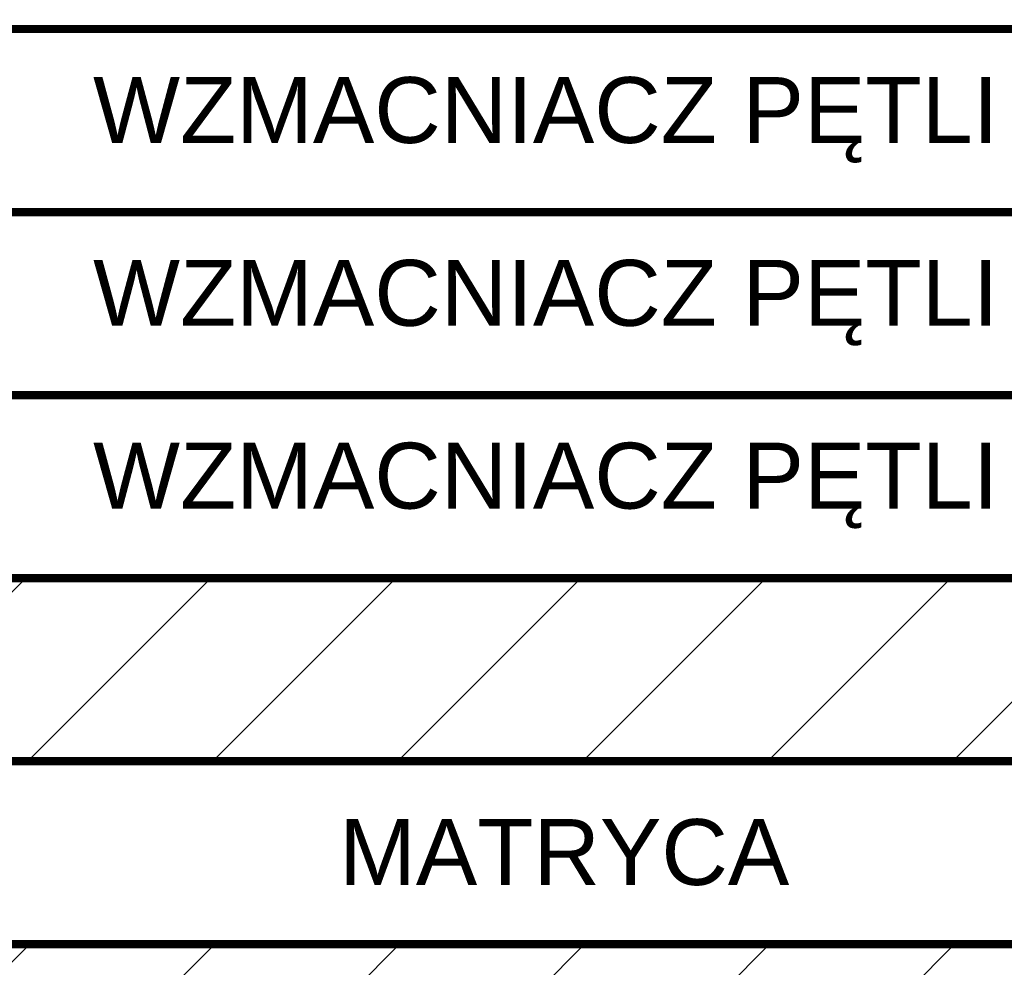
# Model space of a CAD drawing. Header units: millimetres. Extents: x 94562 to 148980, y -25377 to 3008.
# Tile 88 of 140: x 101017 to 101257, y -21929 to -21699. Entities that reach past the tile are written whole.
import ezdxf

# ---------------------------------------------------------------- set-up
doc = ezdxf.new("R2010")
doc.units = ezdxf.units.MM
doc.layers.add('tt_symbole', color=40, linetype='Continuous')
doc.styles.get("Standard").update_dxf_attribs({"font": 'arial.ttf'})

# ---------------------------------------------------------------- blocks, each defined once
blk = doc.blocks.new('IT_Zaślepka_1U')
h = blk.add_hatch()
h.set_pattern_fill('ANSI31', color=0)
h.set_pattern_definition([(45, (7401.7468, -13729.1714), (-2.245064, 2.245064), [])])
h.paths.add_polyline_path([(2.534, 4.445), (2.534, 4.134, -1), (2.222, 4.134), (2.222, 4.445), (0, 4.445), (0, 0), (2.222, 0), (2.222, 0.311, -1), (2.534, 0.311), (2.534, 0), (46.361, 0), (46.361, 0.311, -1), (46.672, 0.311), (46.672, 0), (48.895, 0), (48.895, 4.445), (46.672, 4.445), (46.672, 4.134, -1), (46.361, 4.134), (46.361, 4.445)])
h.paths.add_polyline_path([(1.482, 3.334), (0.741, 3.334, -1), (0.741, 4.075), (1.482, 4.075, -1)], flags=16)
h.paths.add_polyline_path([(1.482, 0.37), (0.741, 0.37, -1), (0.741, 1.111), (1.482, 1.111, -1)], flags=16)
h.paths.add_polyline_path([(47.413, 4.075), (48.154, 4.075, -1), (48.154, 3.334), (47.413, 3.334, -1)], flags=16)
h.paths.add_polyline_path([(47.413, 1.111), (48.154, 1.111, -1), (48.154, 0.37), (47.413, 0.37, -1)], flags=16)
at = {"color": 0}
for p, q in [((46.361, 4.445), (2.534, 4.445)), ((2.534, 0), (46.361, 0)), ((46.361, 0), (2.534, 0))]:
    blk.add_line(p, q, dxfattribs=at)
blk.add_lwpolyline([(0, 4.445), (48.895, 4.445), (48.895, 0), (0, 0)], close=True, dxfattribs=at)

msp = doc.modelspace()

# ---------------------------------------------------------------- linework, layer by layer
at = {"layer": 'tt_symbole', "const_width": 2}
for points in [[(100900.73, -21656.83), (101389.68, -21656.83), (101389.68, -21701.28), (100900.73, -21701.28)], [(100900.73, -21701.28), (101389.68, -21701.28), (101389.68, -21745.73), (100900.73, -21745.73)], [(100900.73, -21745.73), (101389.68, -21745.73), (101389.68, -21790.18), (100900.73, -21790.18)], [(100900.73, -21790.18), (101389.68, -21790.18), (101389.68, -21834.63), (100900.73, -21834.63)], [(100900.73, -21879.08), (101389.68, -21879.08), (101389.68, -21923.53), (100900.73, -21923.53)]]:
    msp.add_lwpolyline(points, close=True, dxfattribs=at)

# ---------------------------------------------------------------- block references
at = {"layer": 'tt_symbole', "lineweight": 5, "xscale": 10, "yscale": 10, "zscale": 10}
for p in [(100900.73, -21879.08), (100900.73, -21967.98)]:
    msp.add_blockref('IT_Zaślepka_1U', p, dxfattribs=at)

# ---------------------------------------------------------------- texts
at = {"layer": 'tt_symbole', "char_height": 16, "attachment_point": 5}
for s, insert in [('WZMACNIACZ PĘTLI', (101145.2, -21723.38)), ('WZMACNIACZ PĘTLI', (101145.2, -21767.78)), ('WZMACNIACZ PĘTLI', (101145.2, -21812.18)), ('MATRYCA', (101149.68, -21901.28))]:
    msp.add_mtext_dynamic_manual_height_columns(s, width=480, gutter_width=12.5, heights=[66.38], dxfattribs=dict(at, insert=insert))

doc.saveas('drawing.dxf')
